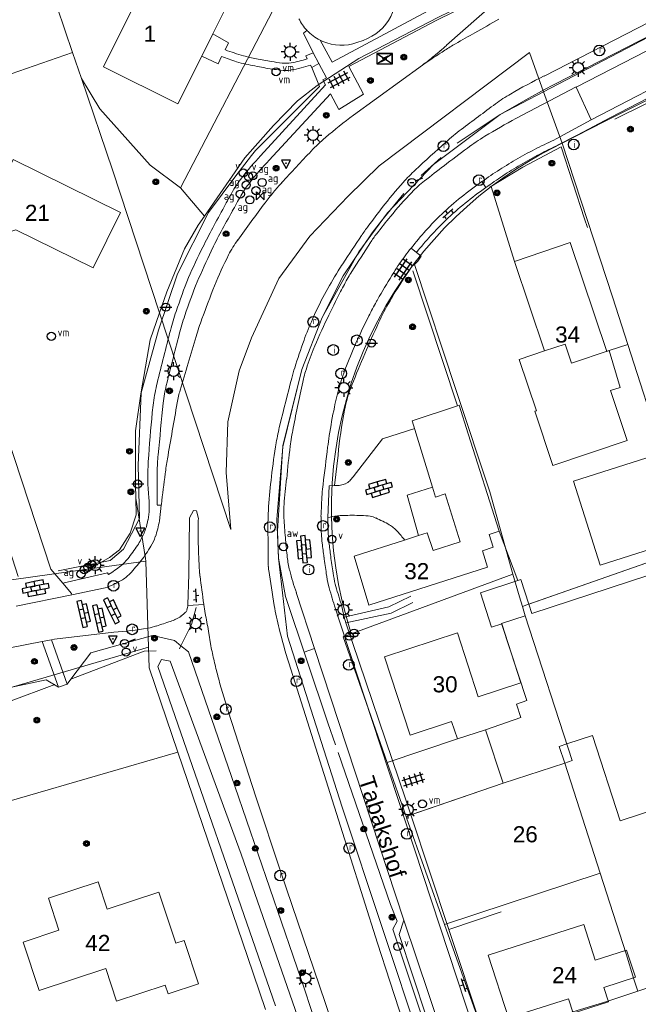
# Model space of a CAD drawing. Header units: metres. Extents: x 117922 to 130630, y 447724 to 454087.
# Tile 37 of 61: x 125158 to 125228, y 451061 to 451171. Entities that reach past the tile are written whole.
import ezdxf

# ---------------------------------------------------------------- set-up
doc = ezdxf.new("R2010")
doc.units = ezdxf.units.M
doc.layers.get('0').update_dxf_attribs({"color": 8})
for name, color, linetype, lineweight in [('B01', 8, 'Continuous', 0), ('B14', 8, 'Continuous', 0), ('G01', 8, 'Continuous', 0), ('G02', 8, 'Continuous', 0), ('Q19', 8, 'Continuous', 0), ('T00', 8, 'Continuous', 0), ('T09', 8, 'Continuous', 0), ('V00', 8, 'Continuous', 0), ('W00', 8, 'Continuous', 0), ('Z02', 7, 'Continuous', 0), ('Z06', 7, 'Continuous', 0)]:
    doc.layers.add(name, color=color, linetype=linetype, lineweight=lineweight)
for name, color, linetype in [('SYM-OV4', 8, 'Continuous'), ('SYM-OV5', 8, 'Continuous'), ('TOPOT14', 8, 'Continuous'), ('TOPOT20', 8, 'Continuous'), ('TOPOT21', 8, 'Continuous'), ('TOPOT23', 8, 'Continuous'), ('TOPOT26', 8, 'Continuous'), ('TOPOT28', 8, 'Continuous'), ('TOPOT30', 1, 'Continuous'), ('TOPOT31', 8, 'Continuous'), ('TOPOT36', 8, 'Continuous'), ('TOPOT63', 8, 'Continuous'), ('TOPOT72', 8, 'Continuous'), ('TOPOT79', 8, 'Continuous'), ('TOPOT82', 8, 'Continuous'), ('TOPOT85', 8, 'Continuous'), ('TOPOT94', 8, 'Continuous')]:
    doc.layers.add(name, color=color, linetype=linetype)
doc.styles.add('ISO', font='ISO')
doc.styles.add('Z02', font='arial.ttf', dxfattribs={"height": 1.8})
doc.styles.add('Z06', font='arial.ttf', dxfattribs={"height": 1.8})

# ---------------------------------------------------------------- blocks, each defined once
blk = doc.blocks.new('tegels4')
at = {"color": 0, "linetype": 'ByBlock', "lineweight": -2}
for p, q in [((-0.31, -1.23), (-0.31, 1.25)), ((0.31, -1.23), (0.31, 1.25)), ((0.62, 0.94), (-0.62, 0.94)), ((0.62, 0.31), (-0.62, 0.31)), ((0.62, -0.31), (-0.62, -0.31)), ((0.62, -0.94), (-0.62, -0.94))]:
    blk.add_line(p, q, dxfattribs=at)
blk = doc.blocks.new('lichtmast')
at = {"color": 0}
for p, q in [((-0.6, 0), (-1, 0)), ((-0.71, 0.71), (-0.42, 0.42)), ((0, 0.6), (0, 1)), ((0.42, 0.42), (0.71, 0.71)), ((0.6, 0), (1, 0)), ((-0.42, -0.42), (-0.71, -0.71)), ((0, -0.6), (0, -1)), ((0.42, -0.42), (0.71, -0.71))]:
    blk.add_line(p, q, dxfattribs=at)
blk.add_circle((0, 0), 0.6, dxfattribs=at)
blk = doc.blocks.new('schk')
at = {"color": 0}
for p, q in [((0.86, 0.56), (-0.86, 0.56)), ((-0.86, 0.56), (-0.86, -0.56)), ((0.86, -0.56), (0.86, 0.56)), ((-0.86, -0.56), (0.86, -0.56))]:
    blk.add_line(p, q, dxfattribs=at)
at = {"color": 0, "linetype": 'Continuous'}
for p, q in [((-0.86, 0.56), (0.86, -0.56)), ((-0.86, -0.56), (0.86, 0.56))]:
    blk.add_line(p, q, dxfattribs=at)
blk = doc.blocks.new('vlaggenmast')
at = {"color": 0}
blk.add_circle((0, 0), 0.45, dxfattribs=at)
at = {"color": 0, "style": 'ISO'}
blk.add_attdef('VLAGGENMAST', (0.7, 0), '', height=0.9, dxfattribs=at)
blk = doc.blocks.new('boom')
at = {"color": 0}
for radius in [0.315, 0.225, 0.135]:
    blk.add_circle((0, 0), radius, dxfattribs=at)
blk = doc.blocks.new('afsl-water')
at = {"color": 0}
blk.add_circle((0, 0), 0.45, dxfattribs=at)
at = {"color": 0, "style": 'ISO'}
blk.add_attdef('AFSL-WATER', (0.7, 0), '', height=0.9, dxfattribs=at)
blk = doc.blocks.new('afsl-gas')
at = {"color": 0}
blk.add_circle((0, 0), 0.45, dxfattribs=at)
at = {"color": 0, "style": 'ISO'}
blk.add_attdef('AFSL-GAS', (0.7, 0), '', height=0.9, dxfattribs=at)
blk = doc.blocks.new('verkeersbord')
at = {"color": 0}
for p, q in [((0.5, 0.32), (-0.5, 0.32)), ((-0.5, 0.32), (0, -0.6)), ((0, -0.6), (0.5, 0.32))]:
    blk.add_line(p, q, dxfattribs=at)
blk = doc.blocks.new('verklikker')
at = {"color": 0}
blk.add_circle((0, 0), 0.45, dxfattribs=at)
at = {"color": 0, "style": 'ISO'}
blk.add_attdef('VERKLIKKER', (0.7, 0), '', height=0.9, dxfattribs=at)
blk = doc.blocks.new('aanduidingsbord')
at = {"color": 0}
for p, q in [((-0.81, -0.33), (0, 0)), ((-1.45, -0.5), (-1.01, -0.5))]:
    blk.add_line(p, q, dxfattribs=at)
blk.add_circle((-1.23, -0.5), 0.45, dxfattribs=at)
blk = doc.blocks.new('klinkers4')
at = {"color": 0, "linetype": 'ByBlock', "lineweight": -2}
for p, q in [((0, 1.5), (-0.5, 1.5)), ((-0.5, 1.5), (-0.5, 0.5)), ((0, 1.5), (0, 1)), ((-0.5, 0.5), (-0.5, -0.5)), ((0, 0.5), (-0.5, 0.5)), ((0.5, 1), (0, 1)), ((0, 1), (0, 0.5)), ((0, 0.5), (0, 0)), ((0.5, 0), (0, 0)), ((0, 0), (0, -0.5)), ((0.5, 0), (0.5, 1)), ((0.5, -1), (0.5, 0)), ((-0.5, -0.5), (-0.5, -1.5)), ((0, -0.5), (-0.5, -0.5)), ((0, -0.5), (0, -1)), ((0, -1), (0.5, -1)), ((0, -1), (0, -1.5)), ((-0.5, -1.5), (0, -1.5))]:
    blk.add_line(p, q, dxfattribs=at)
blk = doc.blocks.new('klinkers6')
at = {"color": 0, "linetype": 'ByBlock', "lineweight": -2}
for p, q in [((0.25, 1.5), (-0.25, 1.5)), ((-0.25, 1.5), (-0.25, 0.5)), ((0.25, 0.5), (0.25, 1.5)), ((-0.25, 1), (-0.75, 1)), ((-0.75, 1), (-0.75, 0)), ((-0.25, 0), (-0.75, 0)), ((-0.75, 0), (-0.75, -1)), ((0.25, 0.5), (-0.25, 0.5)), ((-0.25, 0.5), (-0.25, -0.5)), ((0.75, 1), (0.25, 1)), ((0.25, -0.5), (0.25, 0.5)), ((0.75, 0), (0.75, 1)), ((-0.75, -1), (-0.25, -1)), ((-0.25, -0.5), (-0.25, 0)), ((0.25, -0.5), (-0.25, -0.5)), ((-0.25, -0.5), (-0.25, -1.5)), ((0.75, 0), (0.25, 0)), ((0.25, 0), (0.25, -0.5)), ((0.25, -1.5), (0.25, -0.5)), ((0.25, -1), (0.75, -1)), ((0.75, -1), (0.75, 0)), ((-0.25, -1.5), (0.25, -1.5))]:
    blk.add_line(p, q, dxfattribs=at)
blk = doc.blocks.new('klinkers2')
at = {"color": 0, "linetype": 'ByBlock', "lineweight": -2}
for p, q in [((-0.31, 0.5), (0, 0.5)), ((0, -0.75), (0, 0.75)), ((0, 0), (0.31, 0)), ((0, -0.5), (-0.31, -0.5))]:
    blk.add_line(p, q, dxfattribs=at)
blk = doc.blocks.new('grensmarkering')
at = {"color": 0}
blk.add_line((-0.67, 0), (0.67, 0), dxfattribs=at)
blk.add_circle((0, 0), 0.45, dxfattribs=at)
blk = doc.blocks.new('kolk')
at = {"color": 0}
blk.add_circle((0, 0), 0.6, dxfattribs=at)
at = {"color": 0, "linetype": 'Continuous', "style": 'ISO'}
blk.add_attdef('KOLK', (-0.04, -0.26), '', height=0.8, dxfattribs=at)
blk = doc.blocks.new('inspectieput')
at = {"color": 0}
blk.add_circle((0, 0), 0.6, dxfattribs=at)
at = {"color": 0, "linetype": 'Continuous', "style": 'ISO'}
blk.add_attdef('I', (0, -0.39), '', height=0.8, dxfattribs=at)
blk = doc.blocks.new('schk-electra')
at = {"color": 0}
for p, q in [((0.86, 0.56), (-0.86, 0.56)), ((-0.86, 0.56), (-0.86, -0.56)), ((0.86, -0.56), (0.86, 0.56)), ((-0.86, -0.56), (0.86, -0.56))]:
    blk.add_line(p, q, dxfattribs=at)
blk.add_lwpolyline([(-0.43, -0.35), (0.24, -0.02), (-0.24, 0.02), (0.41, 0.32)], dxfattribs=at)
blk = doc.blocks.new('verkeersbord-pl')
at = {"color": 0, "linetype": 'Continuous'}
blk.add_circle((0, 0), 0.03, dxfattribs=at)
blk = doc.blocks.new('kilometerpaal')
at = {"color": 0}
for p, q in [((-0.44, 0.44), (0.44, -0.44)), ((-0.44, -0.44), (-0.44, 0.44)), ((0.44, 0.44), (-0.44, -0.44)), ((0.44, -0.44), (0.44, 0.44))]:
    blk.add_line(p, q, dxfattribs=at)
at = {"color": 0, "style": 'ISO'}
blk.add_attdef('KILOMETERPAAL', (0.59, 0.87), '', height=2.5, dxfattribs=at)

msp = doc.modelspace()

# ---------------------------------------------------------------- linework, layer by layer
at = {"layer": 'B01', "flags": 128}
for points in [[(125177.23, 451185.43), (125179.54, 451178.28), (125177.83, 451174.86), (125181.56, 451172.83), (125180.01, 451169.71)], [(125178.76, 451167.22), (125176.1, 451161.88), (125167.76, 451166.04), (125171.87, 451174.28), (125170.74, 451174.97), (125172.44, 451178.67), (125170.83, 451183.8)], [(125180.01, 451169.71), (125178.76, 451167.22)], [(125169.67, 451149.75), (125157.68, 451155.66), (125156.54, 451153.36), (125149.91, 451151.13), (125148.03, 451156.71), (125142.34, 451154.79), (125142.59, 451154.04), (125138.68, 451152.73), (125141.74, 451143.64), (125142.47, 451143.89), (125144.13, 451138.95), (125147.25, 451140), (125147.63, 451138.88), (125153.42, 451140.82), (125151.78, 451145.71), (125157.98, 451147.8), (125166.61, 451143.55), (125169.67, 451149.75)], [(125226.34, 451124.26), (125224.47, 451129.84), (125225.54, 451130.21), (125224.33, 451134.33), (125224.06, 451134.23), (125219.98, 451146.38), (125213.75, 451144.29), (125217.11, 451134.28), (125214.27, 451133.32), (125216.2, 451127.58), (125216.01, 451127.53), (125218.04, 451121.47), (125226.34, 451124.26)], [(125207.37, 451128.15), (125202.31, 451126.48), (125204.57, 451119.04)], [(125208.57, 451125), (125207.55, 451128.2), (125207.37, 451128.15)], [(125212.04, 451114.12), (125208.57, 451125)], [(125204.57, 451119.04), (125204.92, 451117.92), (125205.97, 451118.3), (125207.68, 451112.95), (125204.63, 451111.98), (125203.99, 451113.96)], [(125201.44, 451113.15), (125195.8, 451111.35), (125197.44, 451105.87), (125210.73, 451110.1), (125210.15, 451111.95), (125211.36, 451112.34), (125210.91, 451113.76), (125212.04, 451114.12)], [(125203, 451113.65), (125201.44, 451113.15)], [(125203.99, 451113.96), (125203, 451113.65)], [(125219.58, 451090.36), (125222.46, 451091.3), (125225.57, 451081.78), (125236.26, 451085.28), (125238.29, 451079.06), (125236.6, 451078.51), (125239.34, 451070.12), (125245.64, 451072.18), (125233.07, 451110.62), (125215.68, 451104.93), (125215.34, 451105.98)], [(125214.11, 451108.61), (125209.92, 451107.24)], [(125215.34, 451105.98), (125214.44, 451108.72), (125214.11, 451108.61)], [(125209.92, 451107.24), (125211.16, 451103.42)], [(125211.16, 451103.42), (125212.31, 451103.79)], [(125212.31, 451103.79), (125214.46, 451097.19)], [(125214.46, 451097.19), (125209.68, 451095.63), (125207.35, 451102.76), (125199.21, 451100.1), (125202.07, 451091.35), (125206.71, 451092.86), (125207.35, 451090.92), (125210.51, 451091.95)], [(125210.51, 451091.95), (125212.46, 451085.98)], [(125212.46, 451085.98), (125219.35, 451088.23), (125218.74, 451090.09), (125219.58, 451090.36)], [(125175.85, 451068.09), (125173.97, 451073.78), (125168.2, 451071.88), (125167.18, 451074.96), (125161.61, 451073.12), (125162.79, 451069.55), (125158.78, 451068.22), (125160.57, 451062.8), (125168.03, 451065.26), (125169.23, 451061.61)], [(125220.3, 451060.27), (125219.78, 451061.89), (125213.05, 451059.74), (125210.8, 451066.77), (125221.49, 451070.18), (125222.76, 451066.2), (125226.28, 451067.33), (125227.26, 451064.28), (125223.73, 451063.15), (125224.25, 451061.53), (125220.3, 451060.27)], [(125175.85, 451068.09), (125176.79, 451068.4), (125178.39, 451063.57), (125175.01, 451062.45), (125174.69, 451063.41), (125169.23, 451061.61)]]:
    msp.add_lwpolyline(points, dxfattribs=at)
at = {"layer": 'B14', "flags": 128}
msp.add_lwpolyline([(125228.54, 451122.32), (125220.34, 451119.71), (125223.33, 451110.32), (125231.53, 451112.93), (125228.54, 451122.32)], dxfattribs=at)
at = {"layer": 'G01', "flags": 128}
for points in [[(125216.99, 451163.23), (125233.77, 451172), (125267.22, 451189.04), (125297.34, 451204.11), (125323.18, 451216.65), (125341.13, 451224.73), (125344.42, 451226.18), (125352.85, 451227.12), (125356.76, 451222.3)], [(125179.07, 451149.32), (125183.57, 451155.86), (125186.79, 451159.48), (125189.46, 451162.22), (125191.68, 451163.94), (125196.33, 451166.97), (125205.16, 451171.55), (125214.81, 451176.27), (125228.4, 451182.78), (125238.49, 451187.94), (125246.1, 451192.07)], [(125160.01, 451180.33), (125161.68, 451180.84), (125170.83, 451183.8), (125177.12, 451185.76), (125181.9, 451187.34), (125185.56, 451176.33), (125186.73, 451172.31), (125176.38, 451152.51)], [(125149.68, 451162.58), (125164.31, 451167.64)], [(125219.06, 451157.48), (125223.82, 451159.91), (125235.84, 451165.9)], [(125165.3, 451164.72), (125167.35, 451161.35), (125173, 451155.02), (125176.38, 451152.51)], [(125222.26, 451000), (125215.83, 451019.7), (125203.32, 451056.62), (125194.45, 451083.3), (125188.37, 451102.4), (125187.36, 451111.13), (125187.23, 451114.13), (125187.84, 451123.68), (125189.95, 451132.22), (125192.24, 451138), (125196.34, 451145.34), (125199.52, 451149.72), (125204.67, 451155.12), (125212.14, 451160.69), (125216.99, 451163.23)], [(125217.91, 451156.9), (125219.06, 451157.48)], [(125217.91, 451156.9), (125216.5, 451156.14), (125215.11, 451155.34), (125213.75, 451154.49), (125212.42, 451153.59), (125211.13, 451152.64)], [(125211.13, 451152.64), (125209.76, 451151.56), (125208.44, 451150.43), (125207.16, 451149.25), (125205.92, 451148.02), (125204.74, 451146.74), (125203.6, 451145.42), (125202.52, 451144.05)], [(125211.13, 451152.64), (125213.75, 451144.29), (125217.11, 451134.28), (125219.39, 451135.04), (125220.1, 451132.91), (125224.33, 451134.33), (125226.42, 451135)], [(125176.38, 451152.51), (125179.07, 451149.32)], [(125174.04, 451138.52), (125174.87, 451140.89), (125176.84, 451145.67), (125178.38, 451148.32), (125179.07, 451149.32)], [(125202.52, 451144.05), (125201.4, 451142.52), (125200.35, 451140.94), (125199.36, 451139.32), (125198.44, 451137.66), (125197.59, 451135.96), (125196.82, 451134.22), (125196.12, 451132.46), (125195.49, 451130.67), (125194.94, 451128.85), (125194.47, 451127.01), (125194.07, 451125.16), (125193.75, 451123.28), (125193.51, 451121.4), (125193.35, 451119.51), (125193.27, 451117.61), (125193.27, 451115.72), (125193.35, 451113.82), (125193.51, 451111.93), (125193.75, 451110.04), (125194.07, 451108.17), (125194.47, 451106.32), (125194.94, 451104.48), (125195.49, 451102.66)], [(125202.52, 451144.05), (125207.24, 451129.73), (125210.97, 451118.53), (125213.56, 451109.33)], [(125174.04, 451138.52), (125173, 451135.52), (125171.96, 451129.49), (125171.35, 451125.34), (125171.37, 451119.35), (125171.4, 451117.81)], [(125166.23, 451109.91), (125168.44, 451111.21), (125169.57, 451112.04), (125170.76, 451113.93), (125171.43, 451115.95), (125171.4, 451117.81)], [(125171.4, 451117.81), (125172.49, 451111.08), (125172.5, 451110.77)], [(125214.62, 451105.72), (125215.13, 451105.91), (125232.14, 451111.87), (125232.92, 451112.13)], [(125166.23, 451109.91), (125172.5, 451110.77)], [(125172.5, 451110.77), (125172.81, 451101.16)], [(125155.33, 451108.41), (125166.23, 451109.91)], [(125195.49, 451102.66), (125213.56, 451109.33)], [(125213.56, 451109.33), (125214.28, 451106.79), (125214.62, 451105.72)], [(125214.62, 451105.72), (125214.95, 451104.69)], [(125199.5, 451088.27), (125207.35, 451090.92), (125210.51, 451091.95), (125214.46, 451093.3), (125213.96, 451094.82), (125215.12, 451095.2), (125212.3, 451103.82), (125214.95, 451104.69)], [(125214.95, 451104.69), (125220.17, 451088.52), (125219.35, 451088.23)], [(125199.5, 451088.27), (125194.56, 451102.32), (125195.49, 451102.66)], [(125172.81, 451101.16), (125151.16, 451094.86), (125151.26, 451094.49), (125148.79, 451093.79), (125145.83, 451092.88), (125147.04, 451081.04)], [(125172.81, 451101.16), (125172.88, 451098.87), (125176.1, 451089.44)], [(125147.04, 451081.04), (125153.77, 451082.96), (125158.11, 451084.23), (125176.1, 451089.44)], [(125176.1, 451089.44), (125183.89, 451066.62), (125185.88, 451060.7)], [(125199.5, 451088.27), (125201.62, 451082.24)], [(125201.62, 451082.24), (125211.27, 451085.55), (125212.46, 451085.98), (125219.35, 451088.23)], [(125219.35, 451088.23), (125223.31, 451075.93)], [(125201.62, 451082.24), (125201.67, 451082.11), (125205.91, 451070.18)], [(125205.91, 451070.18), (125223.31, 451075.93)], [(125223.31, 451075.93), (125226.21, 451066.89), (125227.09, 451064.08), (125227.52, 451062.73)], [(125205.91, 451070.18), (125210.52, 451057.22)], [(125227.52, 451062.73), (125247.45, 451069.36)], [(125210.52, 451057.22), (125220.27, 451060.41), (125224.07, 451061.59), (125227.52, 451062.73)]]:
    msp.add_lwpolyline(points, dxfattribs=at)
at = {"layer": 'G02', "flags": 128}
for points in [[(125160.01, 451180.33), (125164.31, 451167.64)], [(125164.31, 451167.64), (125165.3, 451164.72)], [(125174.04, 451138.52), (125182.02, 451114.33), (125181.5, 451120.7), (125181.69, 451126.35), (125182.95, 451132.07), (125184.33, 451135.76), (125187.38, 451142.36), (125190.84, 451147.11), (125195.14, 451151.56), (125198.6, 451154.95), (125215.41, 451167.64), (125216.99, 451163.23)], [(125165.3, 451164.72), (125168.77, 451154.5), (125174.04, 451138.52)], [(125216.99, 451163.23), (125219.06, 451157.48)], [(125219.06, 451157.48), (125224.71, 451140.34), (125226.42, 451135)], [(125226.42, 451135), (125230.25, 451123.08)]]:
    msp.add_lwpolyline(points, dxfattribs=at)
at = {"layer": 'Q19', "flags": 128}
for points in [[(125176.44, 451101.33), (125175.71, 451101.93), (125173.24, 451102.46), (125166.36, 451100.54), (125164.11, 451097.59)], [(125177.29, 451100.64), (125176.44, 451101.33)], [(125164.11, 451097.59), (125163.7, 451097.05)], [(125206.4, 451069.61), (125212.24, 451071.58)]]:
    msp.add_lwpolyline(points, dxfattribs=at)
at = {"layer": 'T00', "flags": 128}
for points in [[(125253.42, 451182), (125248.6, 451179.56), (125239.86, 451175.1), (125233.77, 451172), (125227.8, 451168.96), (125221.83, 451165.92), (125218.09, 451164.02), (125217.09, 451163.51), (125215.35, 451162.52), (125212.14, 451160.69), (125207.31, 451157.5)], [(125191.08, 451165.96), (125191.95, 451163.84), (125187.65, 451159.54), (125184.76, 451156.66), (125184.34, 451156.11), (125182.59, 451153.86), (125179.52, 451149.75), (125176.05, 451142.91), (125173.94, 451136.6), (125171.98, 451129.6), (125171.65, 451121.47), (125171.81, 451115.57), (125170.02, 451112.14), (125168.52, 451110.85), (125162.72, 451109.71)], [(125241.65, 451146.52), (125235.65, 451165.48), (125224.95, 451160.19)], [(125210.99, 451152.57), (125214.66, 451154.82), (125218.96, 451157.07), (125221.58, 451149.05), (125221.9, 451148.06)], [(125203.3, 451153.89), (125205.54, 451155.91)], [(125193.71, 451090.27), (125192.87, 451092.72), (125188.12, 451106.84), (125187.36, 451111.13), (125187.17, 451115.44), (125187.83, 451123.55), (125189.95, 451132.22), (125192.24, 451138), (125194.59, 451142.67), (125197.82, 451147.47), (125198.85, 451148.83), (125201.38, 451151.86)], [(125202.36, 451143.23), (125207.37, 451128.15)], [(125215.34, 451105.98), (125232.14, 451111.87), (125230.59, 451116.44), (125232.23, 451116.89)], [(125212.04, 451114.12), (125214.11, 451108.61)], [(125178.15, 451105.62), (125177.62, 451103.71), (125176.44, 451101.33)], [(125176.44, 451101.33), (125176.27, 451100.99)], [(125164.11, 451097.59), (125172.33, 451100.73), (125173.66, 451100.76)], [(125150.92, 451094.51), (125151.34, 451095.4), (125161.37, 451097.54), (125162.74, 451096.71)], [(125151.93, 451093.11), (125162.32, 451097.01)], [(125199.86, 451072.41), (125194.01, 451089.42)], [(125202.14, 451082.42), (125212.46, 451085.98)], [(125199.86, 451072.41), (125200.62, 451070.55), (125200.13, 451069.66)], [(125209.45, 451043.71), (125208.49, 451046.58), (125206.21, 451053.47), (125204.71, 451057.7), (125203.81, 451058.61), (125200.13, 451069.66)]]:
    msp.add_lwpolyline(points, dxfattribs=at)
at = {"layer": 'T09', "flags": 128}
msp.add_lwpolyline([(125177.29, 451100.64), (125182.47, 451085.63), (125190.28, 451062.85), (125190.92, 451060.91), (125196.76, 451043.25), (125203.09, 451024.69), (125205.4, 451017.2), (125208.21, 451008.64), (125210.59, 451000.29), (125210.67, 451000)], dxfattribs=at)
at = {"layer": 'V00', "flags": 128}
for points in [[(125284.08, 451199.44), (125278.76, 451196.72), (125217.05, 451165)], [(125222.3, 451160.1), (125220.62, 451163.76), (125242.95, 451175.27), (125258.62, 451183.34)], [(125222.3, 451160.1), (125245.05, 451171.86), (125257.83, 451178.43)], [(125191.99, 451169.01), (125193.33, 451166.56), (125204.1, 451172.3), (125215.05, 451177.66), (125215.15, 451177.7)], [(125216.99, 451177.11), (125204.97, 451171.22), (125195.21, 451166.06)], [(125213.6, 451174.88), (125211.63, 451173.25), (125206.12, 451168.43)], [(125218.63, 451157.3), (125220.73, 451158.39), (125224.47, 451160.38), (125245.44, 451171.2)], [(125180.01, 451169.71), (125181.77, 451168.71), (125181.4, 451167.92)], [(125191.21, 451167.59), (125190.15, 451169.8), (125190.53, 451170.09)], [(125196.8, 451168.98), (125196.12, 451168.74)], [(125178.76, 451167.22), (125180.59, 451166.36), (125180.99, 451167.17)], [(125190.55, 451166.93), (125190.41, 451167.27), (125191.21, 451167.59)], [(125191.21, 451167.59), (125191.86, 451166.39)], [(125190.93, 451166.22), (125191.08, 451165.96)], [(125191.08, 451165.96), (125191.86, 451166.39)], [(125191.86, 451166.39), (125192.72, 451164.79)], [(125195.21, 451166.06), (125196.86, 451162.97), (125194.08, 451161.27), (125193.15, 451163.02)], [(125203.44, 451166.22), (125195.73, 451160.63)], [(125192.62, 451164.01), (125192.32, 451164.58), (125192.72, 451164.79)], [(125185.35, 451156.09), (125192.62, 451164.01)], [(125213.9, 451160.27), (125220.62, 451163.78)], [(125186.3, 451155.6), (125193.15, 451163.02)], [(125222.3, 451160.1), (125218.41, 451157.97)], [(125210.1, 451153.2), (125210.53, 451152.53)], [(125202.19, 451145.78), (125202.79, 451145.29)], [(125202.79, 451145.29), (125203.31, 451144.85), (125202.92, 451144.32), (125202.57, 451143.93), (125202.32, 451143.77)], [(125158.24, 451109.08), (125150.29, 451133.66), (125153.6, 451134.96), (125161.89, 451109.88)], [(125195.69, 451120.21), (125198.98, 451124.46), (125202.58, 451125.6)], [(125194.01, 451122.63), (125193.62, 451119.24)], [(125192.87, 451115.67), (125193.02, 451119.2), (125193.62, 451119.24)], [(125193.62, 451119.24), (125193.73, 451119.25)], [(125204.57, 451119.04), (125201.75, 451118.15), (125203, 451113.65)], [(125174.24, 451117.04), (125173.77, 451117.06)], [(125174.24, 451117.04), (125174.02, 451115.28)], [(125174.25, 451117.13), (125174.24, 451117.04)], [(125177.21, 451105.9), (125177.3, 451109.35), (125177.38, 451115.62), (125177.85, 451116.43), (125178.16, 451116.4), (125178.39, 451115.56)], [(125161.89, 451109.88), (125163.23, 451108.31)], [(125163.23, 451108.31), (125168.22, 451109.48), (125168.33, 451109.3)], [(125163.23, 451108.31), (125164.18, 451107.19), (125164.22, 451107.04)], [(125167.97, 451107.8), (125164.22, 451107.04)], [(125157.99, 451105.75), (125164.22, 451107.04)], [(125191.38, 451101.03), (125189.34, 451107.27)], [(125194.7, 451104.52), (125199.7, 451105.7), (125202.13, 451106.89)], [(125178.99, 451105.95), (125177.21, 451105.82)], [(125178.99, 451105.98), (125178.99, 451105.96), (125178.99, 451105.95)], [(125193.61, 451105.8), (125196.88, 451095.8), (125209.19, 451058.46)], [(125194.7, 451104.52), (125194.34, 451106.05)], [(125202.37, 451106.18), (125199.94, 451104.99), (125194.87, 451103.9)], [(125194.87, 451103.9), (125194.7, 451104.52)], [(125194.87, 451103.9), (125201.54, 451084.22)], [(125160.92, 451101.79), (125161.95, 451101.99)], [(125161.95, 451101.99), (125162.3, 451102.05)], [(125161.95, 451101.99), (125163.7, 451097.05)], [(125162.3, 451102.05), (125168.93, 451102.84)], [(125179.51, 451102.97), (125179.77, 451101.32)], [(125151.44, 451099.99), (125151.55, 451100), (125160.92, 451101.79)], [(125162.74, 451096.71), (125160.92, 451101.79)], [(125190.23, 451100.62), (125191.38, 451101.03)], [(125191.38, 451101.03), (125201.38, 451070.65)], [(125220.91, 451000), (125219.58, 451004.03), (125214.36, 451019.95), (125208.27, 451038.25), (125201.87, 451057.46), (125199.8, 451063.86), (125198.43, 451068.1), (125195.23, 451078.23), (125188.51, 451099.41)], [(125163.7, 451097.05), (125162.74, 451096.71)], [(125181.72, 451094.04), (125184.8, 451084.46), (125187.62, 451076.04), (125192.57, 451061.46), (125194.76, 451054.98), (125201.4, 451035.5), (125205.01, 451024.83)], [(125202.14, 451082.42), (125201.54, 451084.22)], [(125202.14, 451082.42), (125206.4, 451069.61)], [(125205.6, 451058.05), (125203.91, 451059.81), (125200.85, 451069.08), (125201.38, 451070.65)], [(125201.38, 451070.65), (125205.6, 451058.05)], [(125206.4, 451069.61), (125217.21, 451037.1)]]:
    msp.add_lwpolyline(points, dxfattribs=at)
at = {"layer": 'V00'}
for centre, radius, start, end in [((125194.95, 451174.27), 5.6, 289.3283, 14.6812), ((125194.17, 451173.59), 5.04, 205.681, 223.8549), ((126074.93, 449638.06), 1759.44, 119.37084, 119.47167), ((125194.24, 451173.55), 5.07, 223.0128, 243.7009), ((125613.97, 450453.59), 822.65, 119.46616, 119.6383), ((125194, 451172.96), 4.43, 243.0649, 247.5242), ((125194.37, 451173.73), 5.29, 246.988, 289.3197), ((125187, 451188.87), 27.99, 311.2639, 313.0841), ((125220.09, 451145.93), 26.11, 119.7036, 122.784), ((125192.06, 451196.65), 31.49, 249.4265, 252.6346), ((125192.11, 451197.5), 31.46, 250.104, 253.9661), ((125187.69, 451181.94), 15.28, 253.7852, 259.3583), ((125197.27, 451231.64), 65.89, 259.1548, 260.6475), ((125186.92, 451177.24), 10.93, 279.7473, 289.4527), ((125266.5, 451073.8), 111.88, 122.7662, 124.3078), ((125187.28, 451188.54), 27.55, 307.6704, 309.4388), ((125182.93, 451193.68), 34.29, 309.6002, 311.0846), ((125186.2, 451177.89), 11.83, 252.5989, 257.8385), ((125193.91, 451213.04), 47.81, 257.6834, 260.1173), ((125192.72, 451205.77), 40.45, 260.0032, 262.6969), ((125191.38, 451195.36), 29.14, 260.4691, 262.8242), ((125188.18, 451169.8), 3.38, 262.5182, 279.9434), ((125186.46, 451179.38), 13.9, 279.5811, 288.7903), ((125185.17, 451191.31), 31.04, 306.0732, 307.6396), ((125188.1, 451169.61), 4, 262.5524, 279.6621), ((125244.7, 451109.1), 62.37, 116.3238, 120.2302), ((125221, 451149.22), 15.77, 119.2039, 126.4765), ((125462.58, 450821.83), 422.64, 126.4254, 127.0754), ((125235.07, 451108.14), 65.6, 126.8468, 130.3477), ((125250.03, 451093.65), 75.78, 118.4734, 121.4994), ((125205.34, 451143.15), 19.67, 130.3765, 136.786), ((125224.13, 451137.6), 26.96, 129.7108, 132.0552), ((125221.77, 451140.49), 23.23, 127.0418, 129.7971), ((125223.98, 451136.09), 25.99, 121.4208, 126.6078), ((125541.2, 450785.69), 500.64, 132.0214, 132.5494), ((125238.82, 451112.44), 49.89, 114.15, 116.9158), ((125238.3, 451114.79), 46.84, 114.8261, 117.7457), ((125213.64, 451129.78), 38.64, 137.069, 141.9075), ((125494.61, 450871.51), 416.49, 136.7997, 137.4684), ((125360.35, 450952.32), 254.83, 126.5805, 127.3196), ((125238.52, 451113.25), 49.03, 117.0333, 119.8456), ((125238.82, 451113.72), 48.03, 117.6992, 120.5453), ((125213.35, 451129.91), 37.3, 136.4761, 141.5229), ((125314.86, 451012.08), 179.72, 127.3383, 128.2188), ((125236.99, 451115.9), 45.97, 119.8325, 122.8106), ((125238.73, 451113.94), 47.8, 120.5877, 123.3761), ((125215.26, 451140.78), 18.63, 132.5418, 138.5739), ((125237.09, 451115.57), 46.31, 122.685, 125.6401), ((125238.96, 451113.58), 48.22, 123.3686, 126.1308), ((125192.07, 451146.67), 11.24, 141.8638, 150.8284), ((125193.25, 451145.9), 11.61, 141.5855, 150.6173), ((125211.52, 451131.13), 32.37, 137.3725, 139.7802), ((125249.93, 451110.24), 64.84, 138.6083, 141.8249), ((125212.21, 451142.46), 13.79, 128.2666, 136.2284), ((125230.04, 451123.86), 35.47, 124.1969, 128.8785), ((125523.95, 450961.44), 391.32, 150.8327, 151.1294), ((125358.39, 451052.95), 201.12, 150.6245, 151.1875), ((125205.96, 451135.79), 25.12, 139.7067, 143.2179), ((125237.58, 451118.25), 48.85, 136.3009, 140.5323), ((125229.69, 451124.35), 34.87, 128.939, 133.7008), ((125230.77, 451123.23), 35.61, 124.6448, 129.2858), ((125781.22, 450821.12), 684.36, 151.24139, 151.46615), ((125409.23, 450983.43), 279.15, 143.1542, 144.2126), ((125231.16, 451122.7), 36.27, 129.2207, 133.7757), ((125451.39, 451001.12), 307.59, 151.0776, 151.5553), ((125276.9, 451089.35), 98.95, 141.9707, 143.4813), ((125249.32, 451108.22), 64.29, 140.2828, 142.4775), ((125229.28, 451124.76), 34.29, 133.6801, 137.9409), ((125219.05, 451132.16), 26.98, 143.4393, 146.2343), ((125231.04, 451122.81), 36.11, 133.7678, 137.6304), ((125228.22, 451121.82), 54.89, 151.4868, 153.9987), ((125221.79, 451125.43), 46.5, 151.4874, 154.5028), ((125860.68, 450703.61), 798.57, 146.25926, 146.52942), ((125210.06, 451138.31), 14.83, 142.3222, 147.049), ((125229.48, 451124.57), 34.56, 137.9178, 142.1429), ((125231.31, 451122.57), 36.47, 137.6408, 141.4632), ((125193.02, 451139.28), 12.63, 144.1544, 153.0337), ((125524.58, 450933.22), 390.31, 146.8979, 147.4612), ((125297.92, 451087.7), 132.5, 153.9497, 155.5818), ((125279.3, 451098.04), 110.19, 154.5201, 156.4813), ((125223.87, 451123.54), 47.26, 152.9885, 157.5857), ((125246.01, 451111.63), 55.56, 142.0725, 144.3631), ((125227.67, 451122.12), 39.72, 146.5242, 147.9123), ((125259.39, 451104.34), 69.38, 145.36, 149.1874), ((125213.22, 451135.19), 15.18, 144.5118, 148.7823), ((125229.45, 451120.87), 41.89, 147.7644, 151.9518), ((125208.96, 451134.56), 15.93, 147.376, 150.1642), ((125563.63, 450923.24), 424.71, 148.8302, 149.2548), ((125267.16, 451107.52), 96.44, 158.7505, 161.1525), ((125266.94, 451107.43), 95.19, 158.6958, 161.1137), ((125303.97, 451092.66), 133.09, 158.4452, 160.1476), ((125226.22, 451124.59), 35.86, 150.0675, 152.9023), ((125230.3, 451120.43), 42.85, 151.9623, 156.0352), ((125309.75, 451081.83), 129.71, 152.8933, 154.3979), ((125232.46, 451120.91), 39.04, 151.0729, 153.7312), ((125219.12, 451128.24), 23.82, 149.427, 150.9961), ((125221.35, 451127.03), 25.07, 149.1901, 155.5388), ((125202.36, 451129.58), 27.99, 161.042, 165.5193), ((125203.71, 451129.01), 28.38, 161.0127, 165.4592), ((125213.29, 451125.34), 36.71, 160.0573, 163.2832), ((125223.43, 451123.45), 35.34, 155.9956, 160.0988), ((125251.71, 451109.61), 65.36, 154.3749, 157.7154), ((125294.74, 451090.05), 108.55, 153.6742, 155.2525), ((125348.84, 451069.04), 165.13, 155.5407, 156.8491), ((125652.73, 451012.56), 493.31, 165.4395, 166.1446), ((125664.26, 451008.93), 504.32, 165.3908, 166.0603), ((126005.1, 450886.67), 863.71, 163.22816, 163.64445), ((125244.96, 451115.51), 58.29, 159.9635, 163.1554), ((125239.88, 451115.29), 48.16, 155.1992, 158.8974), ((125218.69, 451123.17), 29.66, 157.7637, 162.6994), ((125352.44, 451067.69), 168.98, 156.9103, 158.1926), ((125216.76, 451123.99), 28.85, 163.038, 165.4363), ((125199.82, 451129.04), 9.91, 162.6717, 167.775), ((125221.02, 451122.55), 27.95, 158.8672, 163.7278), ((125188.59, 451127), 15.27, 166.012, 170.2001), ((125736.35, 450988.81), 565.74, 165.4175, 165.9687), ((125586.04, 451045.42), 405.08, 167.7825, 168.5759), ((125201.81, 451124.6), 28.71, 169.9721, 174.4282), ((125188.43, 451127.03), 14.06, 169.9535, 174.1774), ((125187.05, 451127.35), 12.63, 165.9161, 170.2697), ((125187.27, 451126.72), 11.38, 163.8369, 167.2225), ((125224.26, 451121.56), 31.33, 163.6528, 168.1504), ((125210.33, 451124.56), 15.91, 158.1991, 168.8019), ((125641.23, 451079.72), 469.31, 174.0394, 174.7493), ((126410.03, 450909.95), 1253.21, 169.95805, 170.24853), ((125192.73, 451125.49), 16.97, 167.2544, 169.896), ((125349.89, 451110.12), 177.5, 174.4174, 176.1823), ((125247.31, 451116.72), 54.88, 168.1443, 171.5217), ((125241.1, 451118.48), 47.27, 168.8213, 174.9728), ((125210.29, 451120.25), 23.5, 165.9055, 170.7372), ((125217.26, 451119.92), 28.84, 168.5362, 172.6126), ((125275.21, 451109.67), 89.28, 170.7475, 173.2079), ((125253.88, 451115.73), 61.53, 171.516, 172.7325), ((125280.25, 451111.71), 92.36, 172.5874, 174.8567), ((125808.85, 451045.72), 620.9, 172.80206, 173.18873), ((125197.77, 451120.26), 25.04, 176.1465, 185.508), ((125199.81, 451120.25), 26.04, 174.6716, 178.9327), ((125217.76, 451114.81), 43.47, 170.2028, 172.399), ((125267.56, 451118.85), 93.8, 178.8463, 181.0913), ((125359.83, 451095.61), 186.82, 172.3263, 173.3867), ((125261.82, 451111.4), 75.78, 173.3086, 175.8448), ((125225.15, 451114.77), 37.26, 171.9435, 176.395), ((125193.92, 451121.34), 2.1, 295.6661, 311.6047), ((125193.9, 451121.34), 2.11, 311.8817, 327.7264), ((125212.45, 451116.96), 20.27, 173.1888, 176.3095), ((125193.93, 451121.28), 2.04, 264.2116, 280.0683), ((125193.94, 451121.29), 2.05, 279.9868, 295.7894), ((125163.75, 451116.97), 9.14, 350.0404, 5.5455), ((125294.67, 451111.77), 102.65, 176.3763, 177.763), ((125214.18, 451114.89), 28.01, 175.8908, 180.0001), ((125201.4, 451116.27), 13.46, 176.4345, 183.8927), ((125166.45, 451116.52), 6.4, 340.5105, 349.8739), ((125161.31, 451117.61), 12.93, 341.5917, 349.5967), ((125246.25, 451113.29), 67.9, 178.0786, 179.6628), ((125299.1, 451122.77), 111.38, 183.8162, 184.9534), ((125237.41, 451115.8), 45.31, 180.0285, 182.4967), ((125196.38, 451097.2), 18.8, 97.488, 100.7724), ((125237.55, 451115.64), 44.68, 179.9693, 182.3322), ((125194.81, 451109.28), 6.62, 91.9367, 97.576), ((125195.62, 451083.99), 31.92, 88.2424, 91.871), ((125196.34, 451107.8), 8.1, 81.0144, 88.1104), ((125197.18, 451113.23), 2.6, 66.1152, 80.6533), ((125191.27, 451099.95), 17.14, 60.3847, 66.0298), ((125163.3, 451117.68), 9.76, 332.6445, 340.2489), ((125660.45, 451115), 474.28, 180.0139, 180.513), ((125197.88, 451111.62), 3.73, 41.9556, 60.1632), ((125186.09, 451101.42), 19.32, 37.3945, 41.0671), ((125166.38, 451116.11), 6.3, 325.3472, 332.4482), ((125168.46, 451115.25), 5.39, 328.9615, 341.4473), ((125195.52, 451113.52), 17.16, 179.4526, 182.6086), ((125282.01, 451121.39), 94.23, 185.0105, 186.1939), ((125204.73, 451114.35), 12.59, 182.3723, 187.072), ((125204.04, 451114.27), 11.14, 182.2802, 187.1567), ((125144.4, 451131.35), 33.05, 322.1279, 325.2797), ((125158.23, 451121.4), 17.33, 322.4986, 328.9673), ((125755.64, 451136.7), 577.77, 182.37654, 182.67791), ((125313.68, 451127.45), 122.33, 186.8772, 187.6161), ((125338.75, 451130.75), 146.85, 186.9893, 187.6037), ((125166.63, 451114.06), 4.89, 309.2753, 322.1302), ((125158.22, 451121.37), 17.32, 316.2116, 322.6051), ((125193.93, 451110.81), 7.74, 180.3956, 184.5301), ((125198.46, 451112.31), 10.19, 186.1326, 194.4702), ((125333.84, 451129.76), 142.61, 187.4645, 188.2127), ((125399.77, 451139.44), 208.49, 187.7511, 188.2678), ((125162.38, 451119.26), 11.6, 300.8593, 309.2682), ((125183.41, 451109.91), 4.91, 182.3898, 186.0424), ((125192.3, 451110.66), 6.11, 184.3291, 188.5212), ((125617.46, 451175.09), 436.12, 188.6157, 189.1376), ((125218.53, 451117.42), 30.9, 194.3583, 199.1795), ((125164.34, 451118), 10.83, 289.6041, 299.9992), ((125167.6, 451112.38), 4.33, 299.8709, 316.1976), ((125184.12, 451109.87), 5.61, 184.8986, 187.9906), ((125776.89, 451188.51), 603.57, 187.56091, 187.85949), ((125204.44, 451111.05), 11.87, 188.0324, 194.4866), ((125204.04, 451110.97), 10.7, 188.1613, 194.8713), ((125230.23, 451117.77), 38.52, 194.5779, 198.1142), ((125228.92, 451117.52), 36.43, 194.7818, 198.3559), ((125176.48, 451105.54), 0.663, 316.2249, 342.9389), ((125174.93, 451106.03), 2.28, 342.6825, 356.8172), ((125206.65, 451109.75), 27.92, 187.8404, 189.9033), ((125215.69, 451110.44), 29.18, 189.0958, 194.2594), ((125172.87, 451110.86), 7.21, 289.402, 294.371), ((125174.39, 451107.53), 3.55, 294.3228, 305.3953), ((125174.47, 451107.44), 3.42, 305.1209, 316.5555), ((125287.3, 451124), 109.81, 189.9864, 191.036), ((125165.62, 451145.77), 43.06, 274.3966, 279.5093), ((125171.35, 451110.96), 7.78, 280.2493, 287.5716), ((125158.54, 451151.35), 50.16, 287.5903, 289.477), ((125251.68, 451119.54), 66.3, 194.2194, 197.6793), ((125244.08, 451114.56), 65.65, 191.6341, 193.1432), ((125237.87, 451113.12), 59.28, 193.1524, 194.8237), ((125245.21, 451114.98), 66.85, 194.7594, 196.5056), ((125242.78, 451114.39), 64.36, 196.612, 198.425)]:
    msp.add_arc(centre, radius, start, end, dxfattribs=at)
at = {"layer": 'W00', "flags": 128}
for points in [[(125183.18, 451078.04), (125175.24, 451099.61), (125174.26, 451099.8), (125173.84, 451099.02), (125187, 451061.08)], [(125183.18, 451078.04), (125193.15, 451049.31), (125204.58, 451015.14), (125207.79, 451005.03), (125208.5, 451002.43)]]:
    msp.add_lwpolyline(points, dxfattribs=at)

# ---------------------------------------------------------------- block references
at = {"layer": 'SYM-OV4'}
for name, p, rotation in [('klinkers2', (125206.28, 451149.65), 130.8939705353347), ('klinkers6', (125198.59, 451118.92), 286.6031959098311), ('klinkers6', (125190.2, 451112.12), 184.9637833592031), ('klinkers6', (125160.19, 451107.76), 281.6380640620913), ('klinkers2', (125178.14, 451106.96), 3.179799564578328), ('klinkers4', (125165.61, 451104.93), 13.0309009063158), ('klinkers4', (125168.87, 451105.34), 26.20692909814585), ('klinkers4', (125167.37, 451104.43), 13.0309009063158), ('klinkers2', (125208.01, 451063.42), 198.4412862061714)]:
    msp.add_blockref(name, p, dxfattribs=dict(at, rotation=rotation))
at = {"layer": 'SYM-OV5'}
for p, rotation in [((125194.12, 451164.55), 297.6917038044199), ((125201.29, 451143.37), 325.1034876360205), ((125202.43, 451086.34), 287.5436159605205)]:
    msp.add_blockref('tegels4', p, dxfattribs=dict(at, rotation=rotation))
at = {"layer": 'TOPOT14'}
msp.add_blockref('schk', (125199.22, 451166.94), dxfattribs=at)
at = {"layer": 'TOPOT20'}
for p in [(125203.49, 451153.61), (125166.86, 451110.33), (125171.36, 451102.09)]:
    msp.add_blockref('aanduidingsbord', p, dxfattribs=at)
at = {"layer": 'TOPOT21'}
for p in [(125188.64, 451167.71), (125220.86, 451165.92), (125191.21, 451158.39), (125175.61, 451132.03), (125194.65, 451130.16), (125166.86, 451110.33), (125194.62, 451105.36), (125178.06, 451103.81), (125201.81, 451083.02), (125190.37, 451064.17)]:
    msp.add_blockref('lichtmast', p, dxfattribs=at)
at = {"layer": 'TOPOT23'}
ref = msp.add_blockref('kolk', (125223.23, 451167.86), dxfattribs=at)
ref.add_attrib('KOLK', 'r', (125223.19, 451167.6), dxfattribs={"color": 0, "height": 0.8, "style": 'ISO'})
ref = msp.add_blockref('kolk', (125205.79, 451157.16), dxfattribs=at)
ref.add_attrib('KOLK', 'r', (125205.74, 451156.9), dxfattribs={"color": 0, "height": 0.8, "style": 'ISO'})
ref = msp.add_blockref('kolk', (125209.76, 451153.35), dxfattribs=at)
ref.add_attrib('KOLK', 'r', (125209.71, 451153.09), dxfattribs={"color": 0, "height": 0.8, "style": 'ISO'})
ref = msp.add_blockref('kolk', (125191.24, 451137.53), dxfattribs=at)
ref.add_attrib('KOLK', 'r', (125191.19, 451137.27), dxfattribs={"color": 0, "height": 0.8, "style": 'ISO'})
ref = msp.add_blockref('kolk', (125196.1, 451135.46), dxfattribs=at)
ref.add_attrib('KOLK', 'r', (125196.06, 451135.2), dxfattribs={"color": 0, "height": 0.8, "style": 'ISO'})
ref = msp.add_blockref('kolk', (125194.36, 451131.76), dxfattribs=at)
ref.add_attrib('KOLK', 'r', (125194.31, 451131.5), dxfattribs={"color": 0, "height": 0.8, "style": 'ISO'})
ref = msp.add_blockref('kolk', (125186.37, 451114.58), dxfattribs=at)
ref.add_attrib('KOLK', 'r', (125186.33, 451114.32), dxfattribs={"color": 0, "height": 0.8, "style": 'ISO'})
ref = msp.add_blockref('kolk', (125192.32, 451114.72), dxfattribs=at)
ref.add_attrib('KOLK', 'r', (125192.28, 451114.46), dxfattribs={"color": 0, "height": 0.8, "style": 'ISO'})
ref = msp.add_blockref('kolk', (125168.89, 451108.04), dxfattribs=at)
ref.add_attrib('KOLK', 'r', (125168.84, 451107.78), dxfattribs={"color": 0, "height": 0.8, "style": 'ISO'})
ref = msp.add_blockref('kolk', (125170.98, 451103.17), dxfattribs=at)
ref.add_attrib('KOLK', 'r', (125170.93, 451102.91), dxfattribs={"color": 0, "height": 0.8, "style": 'ISO'})
ref = msp.add_blockref('kolk', (125195.21, 451099.19), dxfattribs=at)
ref.add_attrib('KOLK', 'r', (125195.17, 451098.93), dxfattribs={"color": 0, "height": 0.8, "style": 'ISO'})
ref = msp.add_blockref('kolk', (125189.36, 451097.37), dxfattribs=at)
ref.add_attrib('KOLK', 'r', (125189.32, 451097.11), dxfattribs={"color": 0, "height": 0.8, "style": 'ISO'})
ref = msp.add_blockref('kolk', (125181.46, 451094.24), dxfattribs=at)
ref.add_attrib('KOLK', 'r', (125181.41, 451093.98), dxfattribs={"color": 0, "height": 0.8, "style": 'ISO'})
ref = msp.add_blockref('kolk', (125201.71, 451080.31), dxfattribs=at)
ref.add_attrib('KOLK', 'r', (125201.67, 451080.05), dxfattribs={"color": 0, "height": 0.8, "style": 'ISO'})
ref = msp.add_blockref('kolk', (125195.27, 451078.72), dxfattribs=at)
ref.add_attrib('KOLK', 'r', (125195.23, 451078.46), dxfattribs={"color": 0, "height": 0.8, "style": 'ISO'})
ref = msp.add_blockref('kolk', (125187.54, 451075.65), dxfattribs=at)
ref.add_attrib('KOLK', 'r', (125187.5, 451075.39), dxfattribs={"color": 0, "height": 0.8, "style": 'ISO'})
at = {"layer": 'TOPOT26'}
for p in [(125201.36, 451167.11), (125197.63, 451164.49), (125192.69, 451160.61), (125226.71, 451159.07), (125187.08, 451154.7), (125217.92, 451155.26), (125173.62, 451153.18), (125211.79, 451151.94), (125181.49, 451147.38), (125201.87, 451142.21), (125172.57, 451138.72), (125202.34, 451136.98), (125175.16, 451129.81), (125170.69, 451123.06), (125195.16, 451121.81), (125170.84, 451118.53), (125193.85, 451115.48), (125173.48, 451102.17), (125164.48, 451101.14), (125160.05, 451099.59), (125178.21, 451099.76), (125189.88, 451099.65), (125160.32, 451093.02), (125180.46, 451093.4), (125182.7, 451085.99), (125196.88, 451080.85), (125165.87, 451079.23), (125184.75, 451078.69), (125187.6, 451071.74), (125200.04, 451071), (125190.01, 451064.8)]:
    msp.add_blockref('boom', p, dxfattribs=at)
at = {"layer": 'TOPOT28'}
ref = msp.add_blockref('inspectieput', (125220.36, 451157.35), dxfattribs=at)
ref.add_attrib('I', 'i', (125220.36, 451156.96), dxfattribs={"color": 0, "height": 0.8, "style": 'ISO'})
ref = msp.add_blockref('inspectieput', (125193.47, 451134.38), dxfattribs=at)
ref.add_attrib('I', 'i', (125193.47, 451133.99), dxfattribs={"color": 0, "height": 0.8, "style": 'ISO'})
ref = msp.add_blockref('inspectieput', (125190.71, 451109.84), dxfattribs=at)
ref.add_attrib('I', 'i', (125190.71, 451109.45), dxfattribs={"color": 0, "height": 0.8, "style": 'ISO'})
at = {"layer": 'TOPOT30', "lineweight": 0}
msp.add_blockref('kilometerpaal', (125185.31, 451151.6), dxfattribs=at)
at = {"layer": 'TOPOT31'}
ref = msp.add_blockref('verklikker', (125183.41, 451154.17), dxfattribs=at)
ref.add_attrib('VERKLIKKER', 'v', (125182.5, 451154.55), dxfattribs={"color": 0, "height": 0.9, "style": 'ISO'})
ref = msp.add_blockref('verklikker', (125183.98, 451153.77), dxfattribs=at)
ref.add_attrib('VERKLIKKER', 'v', (125184.34, 451154.45), dxfattribs={"color": 0, "height": 0.9, "style": 'ISO'})
ref = msp.add_blockref('verklikker', (125193.32, 451113.24), dxfattribs=at)
ref.add_attrib('VERKLIKKER', 'v', (125194.02, 451113.24), dxfattribs={"color": 0, "height": 0.9, "style": 'ISO'})
ref = msp.add_blockref('verklikker', (125166.02, 451110.1), dxfattribs=at)
ref.add_attrib('VERKLIKKER', 'v', (125164.85, 451110.39), dxfattribs={"color": 0, "height": 0.9, "style": 'ISO'})
ref = msp.add_blockref('verklikker', (125170.3, 451100.62), dxfattribs=at)
ref.add_attrib('VERKLIKKER', 'v', (125171.01, 451100.62), dxfattribs={"color": 0, "height": 0.9, "style": 'ISO'})
ref = msp.add_blockref('verklikker', (125200.69, 451067.72), dxfattribs=at)
ref.add_attrib('VERKLIKKER', 'v', (125201.39, 451067.72), dxfattribs={"color": 0, "height": 0.9, "style": 'ISO'})
at = {"layer": 'TOPOT36'}
for p in [(125174.75, 451139.17), (125197.74, 451135.16), (125171.6, 451119.41), (125166.47, 451110.41), (125195.79, 451102.74), (125195.28, 451102.39)]:
    msp.add_blockref('grensmarkering', p, dxfattribs=at)
at = {"layer": 'TOPOT63'}
for p in [(125188.19, 451155.26), (125171.88, 451114.16), (125168.82, 451102.1)]:
    msp.add_blockref('verkeersbord-pl', p, dxfattribs=at)
at = {"layer": 'TOPOT72', "lineweight": 0}
msp.add_blockref('schk-electra', (125199.21, 451166.93), dxfattribs=at)
at = {"layer": 'TOPOT79'}
ref = msp.add_blockref('afsl-water', (125187.9, 451112.39), dxfattribs=at)
ref.add_attrib('AFSL-WATER', 'aw', (125188.28, 451113.48), dxfattribs={"color": 0, "height": 0.9, "style": 'ISO'})
at = {"layer": 'TOPOT82'}
ref = msp.add_blockref('afsl-gas', (125184.48, 451153.85), dxfattribs=at)
ref.add_attrib('AFSL-GAS', 'ag', (125185.09, 451154.2), dxfattribs={"color": 0, "height": 0.9, "style": 'ISO'})
ref = msp.add_blockref('afsl-gas', (125185.52, 451153.1), dxfattribs=at)
ref.add_attrib('AFSL-GAS', 'ag', (125186.16, 451153.15), dxfattribs={"color": 0, "height": 0.9, "style": 'ISO'})
ref = msp.add_blockref('afsl-gas', (125183.74, 451152.82), dxfattribs=at)
ref.add_attrib('AFSL-GAS', 'ag', (125181.82, 451152.72), dxfattribs={"color": 0, "height": 0.9, "style": 'ISO'})
ref = msp.add_blockref('afsl-gas', (125184.83, 451152.19), dxfattribs=at)
ref.add_attrib('AFSL-GAS', 'ag', (125185.48, 451151.9), dxfattribs={"color": 0, "height": 0.9, "style": 'ISO'})
ref = msp.add_blockref('afsl-gas', (125183.08, 451151.8), dxfattribs=at)
ref.add_attrib('AFSL-GAS', 'ag', (125181.24, 451151.14), dxfattribs={"color": 0, "height": 0.9, "style": 'ISO'})
ref = msp.add_blockref('afsl-gas', (125184.14, 451151.16), dxfattribs=at)
ref.add_attrib('AFSL-GAS', 'ag', (125182.77, 451149.93), dxfattribs={"color": 0, "height": 0.9, "style": 'ISO'})
ref = msp.add_blockref('afsl-gas', (125165.26, 451109.34), dxfattribs=at)
ref.add_attrib('AFSL-GAS', 'ag', (125163.31, 451109.13), dxfattribs={"color": 0, "height": 0.9, "style": 'ISO'})
at = {"layer": 'TOPOT85'}
for p in [(125188.19, 451155.26), (125171.88, 451114.16)]:
    msp.add_blockref('verkeersbord', p, dxfattribs=at)
at = {"layer": 'TOPOT85', "lineweight": 0}
msp.add_blockref('verkeersbord', (125168.82, 451102.1), dxfattribs=at)
at = {"layer": 'TOPOT94'}
ref = msp.add_blockref('vlaggenmast', (125187.07, 451165.48), dxfattribs=at)
ref.add_attrib('VLAGGENMAST', 'vm', (125187.77, 451165.48), dxfattribs={"color": 0, "height": 0.9, "style": 'ISO'})
ref = msp.add_blockref('vlaggenmast', (125187.07, 451165.48), dxfattribs=at)
ref.add_attrib('VLAGGENMAST', 'vm', (125187.34, 451164.18), dxfattribs={"color": 0, "height": 0.9, "style": 'ISO'})
ref = msp.add_blockref('vlaggenmast', (125161.94, 451135.91), dxfattribs=at)
ref.add_attrib('VLAGGENMAST', 'vm', (125162.64, 451135.91), dxfattribs={"color": 0, "height": 0.9, "style": 'ISO'})
ref = msp.add_blockref('vlaggenmast', (125161.94, 451135.91), dxfattribs=at)
ref.add_attrib('VLAGGENMAST', 'vm', (125162.64, 451135.91), dxfattribs={"color": 0, "height": 0.9, "style": 'ISO'})
ref = msp.add_blockref('vlaggenmast', (125203.44, 451083.66), dxfattribs=at)
ref.add_attrib('VLAGGENMAST', 'vm', (125204.14, 451083.66), dxfattribs={"color": 0, "height": 0.9, "style": 'ISO'})

# ---------------------------------------------------------------- texts
at = {"layer": 'Z02', "linetype": 'Continuous', "char_height": 1.8, "attachment_point": 7, "line_spacing_factor": 0.8, "style": 'Z02'}
for s, insert in [('{\\C256;1}', (125172.26, 451168.83)), ('{\\C256;21}', (125158.98, 451148.81)), ('{\\C256;34}', (125218.28, 451135.19)), ('{\\C256;32}', (125201.41, 451108.74)), ('{\\C256;30}', (125204.58, 451096.1)), ('{\\C256;26}', (125213.55, 451079.34)), ('{\\C256;42}', (125165.74, 451067.22)), ('{\\C256;24}', (125217.94, 451063.62))]:
    msp.add_mtext(s, dxfattribs=dict(at, insert=insert))
at = {"layer": 'Z06', "linetype": 'Continuous', "insert": (125196.25, 451086.38), "char_height": 1.8, "attachment_point": 7, "rotation": 288.1268, "line_spacing_factor": 0.8, "style": 'Z06'}
msp.add_mtext('{\\C256;Tabakshof}', dxfattribs=at)

doc.saveas('drawing.dxf')
